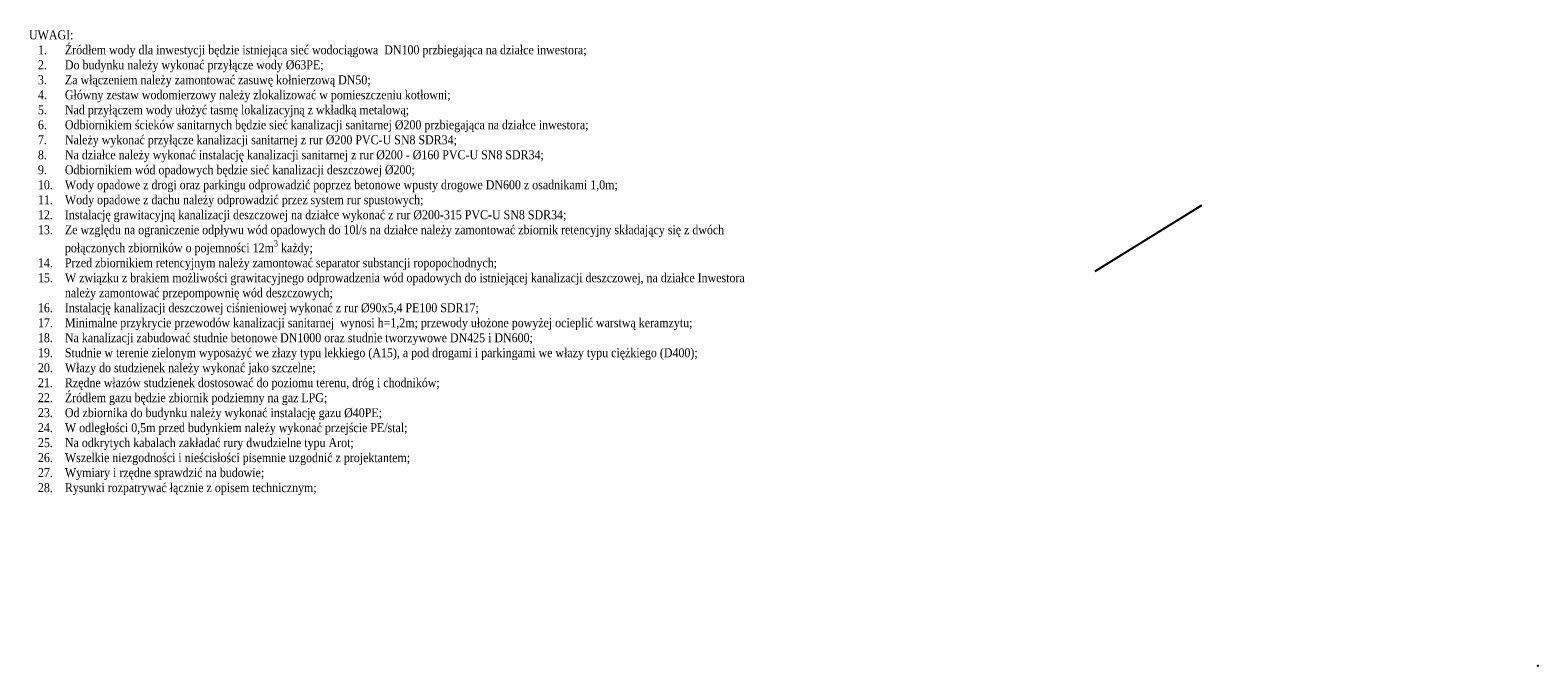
# Model space of a CAD drawing. Header units: metres. Extents: x 5484066 to 5586315, y 5680530 to 5718493.
# Tile 106 of 110: x 5516203 to 5516404, y 5683455 to 5683540. Entities that reach past the tile are written whole.
import ezdxf

# ---------------------------------------------------------------- set-up
doc = ezdxf.new("R2010")
doc.units = ezdxf.units.M
doc.layers.add('_xref', color=7, linetype='Continuous')
doc.layers.add('RR_opis', color=7, linetype='Continuous', lineweight=0)
doc.styles.add('Garamond', font='GARA.TTF', dxfattribs={"height": 1})

# ---------------------------------------------------------------- blocks, each defined once
blk = doc.blocks.new('01-SIM Weglinie-PZT-PTW_06-10-2025')
at = {"linetype": 'ByBlock'}
blk.add_line((5516344.76, 5683508.12), (5516358.99, 5683516.93), dxfattribs=at)
blk.add_point((5516403.86, 5683455.45))

msp = doc.modelspace()

# ---------------------------------------------------------------- block references
at = {"layer": '_xref'}
msp.add_blockref('01-SIM Weglinie-PZT-PTW_06-10-2025', (0, 0), dxfattribs=at)

# ---------------------------------------------------------------- texts
at = {"layer": 'RR_opis', "insert": (5516202.42, 5683540.25), "char_height": 1.2, "width": 96.8652, "attachment_point": 1, "style": 'Garamond'}
msp.add_mtext('\\A1;UWAGI:\\P\\pxi-3,l4,qlt4;1.^IŹródłem wody dla inwestycji będzie istniejąca sieć wodociągowa  DN100 przbiegająca na działce inwestora;\\P2.^IDo budynku należy wykonać przyłącze wody %%c63PE;\\P3.^IZa włączeniem należy zamontować zasuwę kołnierzową DN50;\\P4.^IGłówny zestaw wodomierzowy należy zlokalizować w pomieszczeniu kotłowni;\\P5.^INad przyłączem wody ułożyć tasmę lokalizacyjną z wkładką metalową;\\P6.^IOdbiornikiem ścieków sanitarnych będzie sieć kanalizacji sanitarnej %%c200 przbiegająca na działce inwestora;\\P7.^INależy wykonać przyłącze kanalizacji sanitarnej z rur %%c200 PVC-U SN8 SDR34; \\P8.^INa działce należy wykonać instalację kanalizacji sanitarnej z rur %%C200 - %%c160 PVC-U SN8 SDR34; \\P9.^IOdbiornikiem wód opadowych będzie sieć kanalizacji deszczowej %%c200;\\P10.^IWody opadowe z drogi oraz parkingu odprowadzić poprzez betonowe wpusty drogowe DN600 z osadnikami 1,0m;\\P11.^IWody opadowe z dachu należy odprowadzić przez system rur spustowych;\\P12.^IInstalację grawitacyjną kanalizacji deszczowej na działce wykonać z rur %%c200-315 PVC-U SN8 SDR34;\\P13.^IZe względu na ograniczenie odpływu wód opadowych do 10l/s na działce należy zamontować zbiornik retencyjny składający się z dwóch połączonych zbiorników o pojemności 12m{\\H0.7x;\\S3^ ;} każdy;\\P14.^IPrzed zbiornikiem retencyjnym należy zamontować separator substancji ropopochodnych;\\P15.^IW związku z brakiem możliwości grawitacyjnego odprowadzenia wód opadowych do istniejącej kanalizacji deszczowej, na działce Inwestora należy zamontować przepompownię wód deszczowych;\\P16.^IInstalację kanalizacji deszczowej ciśnieniowej wykonać z rur %%c90x5,4 PE100 SDR17;\\P17.^IMinimalne przykrycie przewodów kanalizacji sanitarnej  wynosi h=1,2m; przewody ułożone powyżej ocieplić warstwą keramzytu;\\P18.^INa kanalizacji zabudować studnie betonowe DN1000 oraz studnie tworzywowe DN425 i DN600;\\P19.^IStudnie w terenie zielonym wyposażyć we złazy typu lekkiego (A15), a pod drogami i\\~parkingami we włazy typu ciężkiego (D400);\\P20.^IWłazy do studzienek należy wykonać jako szczelne;\\P21.^IRzędne włazów studzienek dostosować do poziomu terenu, dróg i chodników;\\P22.^IŹródłem gazu będzie zbiornik podziemny na gaz LPG;\\P23.^IOd zbiornika do budynku należy wykonać instalację gazu %%c40PE;\\P24.^IW odległości 0,5m przed budynkiem należy wykonać przejście PE/stal;\\P25.^INa odkrytych kabalach zakładać rury dwudzielne typu Arot;\\P26.^IWszelkie niezgodności i nieścisłości pisemnie uzgodnić z projektantem;\\P27.^IWymiary i rzędne sprawdzić na budowie;\\P28.^IRysunki rozpatrywać łącznie z opisem technicznym;\\P\\pi0,l1,t4,5;', dxfattribs=at)

doc.saveas('drawing.dxf')
